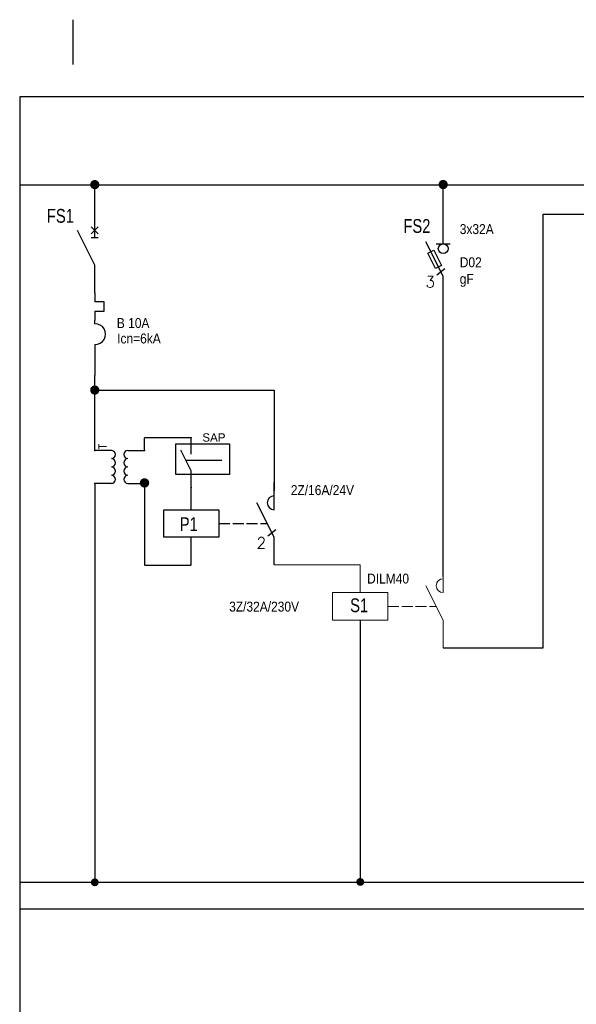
# Model space of a CAD drawing. Header units: millimetres. Extents: x 83969 to 164243, y -22860 to 4849.
# Tile 36 of 116: x 163726 to 163756, y -22350 to -22296. Entities that reach past the tile are written whole.
import ezdxf
from ezdxf.enums import TextEntityAlignment as Align

# ---------------------------------------------------------------- set-up
doc = ezdxf.new("R2010")
doc.units = ezdxf.units.MM
doc.linetypes.add('DASHED', pattern=[19.05, 12.7, -6.35])
doc.layers.get('0').update_dxf_attribs({"color": 251, "lineweight": 0})
for name, color, linetype in [('! GB moduł SSP', 1, 'Continuous'), ('! GB N', 5, 'Continuous'), ('! GB PE', 96, 'Continuous'), ('! GB Przewody', 7, 'Continuous'), ('! GB Sterowanie', 215, 'Continuous'), ('! GB Zabezpieczenia', 7, 'Continuous'), ('!TABELKA', 7, 'Continuous'), ('2DE_TXTART', 7, 'Continuous'), ('2DE_TXTCAR', 7, 'Continuous'), ('2DE_TXTFUN', 7, 'Continuous'), ('2DE_TXTLNK', 7, 'Continuous'), ('2DE_TXTMAN', 7, 'Continuous'), ('2DE_TXTNUM', 7, 'Continuous'), ('2DE_TXTORD', 7, 'Continuous'), ('2DE_TXTOTH', 7, 'Continuous'), ('2DE_TXTPFN', 7, 'Continuous'), ('2DE_TXTPIN', 7, 'Continuous')]:
    doc.layers.add(name, color=color, linetype=linetype)
doc.layers.add('2DE_OBJ_Hager', color=7, linetype='Continuous', lineweight=18)
doc.layers.add('2DE_SYM_Hager', color=7, linetype='Continuous', lineweight=18)
doc.styles.add('CP_ATTR', font='ROMANS.SHX')
doc.styles.add('CP_ELATT', font='cp_simplex.shx')
doc.styles.add('CP_ELATT_IT', font='cp_simplex.shx', dxfattribs={"oblique": 15})
doc.styles.get("Standard").update_dxf_attribs({"font": 'arial.ttf'})

# ---------------------------------------------------------------- blocks, each defined once
blk = doc.blocks.new('CP_UCS2D')
blk.add_point((0, 0))
at = {"linetype": 'ByBlock', "style": 'CP_ATTR', "flags": 9}
for tag in ['OTHER', 'PIPE', 'VERSION', 'SYSTEM', 'HEIGHT', 'WIDTH', 'ID', 'TYPE', 'FORM']:
    blk.add_attdef(tag, text='', height=0.00005, dxfattribs=at).set_placement((-0.8, 7.1), align=Align.MIDDLE_LEFT)
blk = doc.blocks.new('cpelv_n05_1887')
for p, q in [((-5, 2.5), (-5, 7.5)), ((5, 2.5), (5, 7.5)), ((-5, -2.5), (-5, -7.5)), ((5, -2.5), (5, -7.5))]:
    blk.add_line(p, q)
for centre, start, end in [((-3.75, 2.5), 180, 0), ((-1.25, 2.5), 180, 0), ((1.25, 2.5), 180, 0), ((3.75, 2.5), 180, 0), ((-3.75, -2.5), 0, 180), ((-1.25, -2.5), 0, 180), ((1.25, -2.5), 0, 180), ((3.75, -2.5), 0, 180)]:
    blk.add_arc(centre, 1.25, start, end)
at = {"layer": '! GB Zabezpieczenia', "xscale": 0.1, "yscale": 0.1, "zscale": 0.1}
for p, rotation in [((-5, 7.5), 90), ((5, 7.5), 90), ((-5, -7.5), 270), ((5, -7.5), 270)]:
    blk.add_blockref('CP_UCS2D', p, dxfattribs=dict(at, rotation=rotation))
at = {"layer": '! GB Zabezpieczenia', "linetype": 'ByBlock', "style": 'CP_ELATT', "width": 0.8, "flags": 8}
for tag, p in [('CP1', (-5.8, 7)), ('CP2', (4.2, 7))]:
    blk.add_attdef(tag, p, '', height=1.8, rotation=90, dxfattribs=at)
at = {"layer": '! GB Zabezpieczenia', "linetype": 'ByBlock', "style": 'CP_ELATT', "flags": 8}
for tag, p, width in [('CF1', (-4.5, 8), 0.8), ('CF2', (5.5, 8), 0.8), ('ARTICLE', (7.5, 4.5), 0.9), ('PRODUCER', (7.5, 1.5), 0.9), ('ORDER-NO', (7.5, -1.5), 0.9), ('FUNCTION', (7.5, -4.5), 0.9), ('OTHER', (7.5, -7.5), 0.9)]:
    blk.add_attdef(tag, p, '', height=1.8, dxfattribs=dict(at, width=width))
at = {"layer": '! GB Zabezpieczenia', "linetype": 'ByBlock', "style": 'CP_ELATT', "width": 0.8, "flags": 8}
for tag, p in [('TAG', (-8.5, 4.5)), ('CHARACTER', (-8.5, 0.5))]:
    blk.add_attdef(tag, text='', height=2.5, dxfattribs=at).set_placement(p, align=Align.RIGHT)
at = {"layer": '! GB Zabezpieczenia', "linetype": 'ByBlock', "style": 'CP_ELATT_IT', "oblique": 15, "width": 0.8, "flags": 8}
blk.add_attdef('LINK', text='', height=2.5, dxfattribs=at).set_placement((-8.5, -3.5), align=Align.RIGHT)
at = {"layer": '! GB Zabezpieczenia', "linetype": 'ByBlock', "style": 'CP_ELATT', "width": 0.8, "flags": 8}
for tag, p in [('CP3', (-5.8, -6.5)), ('CP4', (4.2, -6.5))]:
    blk.add_attdef(tag, text='', height=1.8, rotation=90, dxfattribs=at).set_placement(p, align=Align.RIGHT)
for tag, p in [('CF3', (-4.5, -8)), ('CF4', (5.5, -8))]:
    blk.add_attdef(tag, text='', height=1.8, dxfattribs=at).set_placement(p, align=Align.TOP_LEFT)
at = {"linetype": 'ByBlock', "style": 'CP_ELATT_IT', "flags": 9}
for tag in ['IP', 'CURRENT', 'EL-STATUS', 'VOLTAGE', 'POWER', 'PRODUCT-TYPE', 'NUMBER', 'GROUP', 'NAME']:
    blk.add_attdef(tag, (1.84, 1.55), '', height=0.0625, dxfattribs=at)
blk = doc.blocks.new('cpelv_n07_02_01_00B1')
for p, q in [((0, 2.5), (0, 7.5)), ((0, -2.5), (-3.12, 3.75)), ((0, -7.5), (0, -2.5))]:
    blk.add_line(p, q)
at = {"layer": '! GB Zabezpieczenia', "xscale": 0.1, "yscale": 0.1, "zscale": 0.1}
for p, rotation in [((0, 7.5), 90), ((0, -7.5), 270)]:
    blk.add_blockref('CP_UCS2D', p, dxfattribs=dict(at, rotation=rotation))
at = {"layer": '! GB Zabezpieczenia', "linetype": 'ByBlock', "style": 'CP_ELATT', "width": 0.8, "flags": 8}
blk.add_attdef('CP1', (-0.8, 5.5), '', height=1.8, rotation=90, dxfattribs=at)
at = {"layer": '! GB Zabezpieczenia', "linetype": 'ByBlock', "style": 'CP_ELATT', "flags": 8}
for tag, p, width in [('CF1', (0.5, 8), 0.8), ('ARTICLE', (3, 5.14), 0.9), ('PRODUCER', (3, 2.14), 0.9), ('ORDER-NO', (3, -0.86), 0.9), ('FUNCTION', (3, -3.86), 0.9), ('OTHER', (3, -6.86), 0.9)]:
    blk.add_attdef(tag, p, '', height=1.8, dxfattribs=dict(at, width=width))
at = {"layer": '! GB Zabezpieczenia', "linetype": 'ByBlock', "style": 'CP_ELATT', "width": 0.8, "flags": 8}
for tag, p in [('TAG', (-4, 5.14)), ('CHARACTER', (-4, -6.86))]:
    blk.add_attdef(tag, text='', height=2.5, dxfattribs=at).set_placement(p, align=Align.RIGHT)
blk.add_attdef('CP2', text='', height=1.8, rotation=90, dxfattribs=at).set_placement((-0.8, -5.5), align=Align.RIGHT)
at = {"layer": '! GB Zabezpieczenia', "linetype": 'ByBlock', "style": 'CP_ELATT_IT', "oblique": 15, "width": 0.8, "flags": 8}
blk.add_attdef('LINK', text='', height=2.5, dxfattribs=at).set_placement((-4, -10.86), align=Align.RIGHT)
at = {"layer": '! GB Zabezpieczenia', "linetype": 'ByBlock', "style": 'CP_ELATT', "width": 0.8, "flags": 8}
blk.add_attdef('CF2', text='', height=1.8, dxfattribs=at).set_placement((0.5, -8), align=Align.TOP_LEFT)
at = {"linetype": 'ByBlock', "style": 'CP_ELATT_IT', "flags": 9}
for tag in ['VOLTAGE', 'IP', 'CURRENT', 'EL-STATUS', 'POWER', 'PRODUCT-TYPE', 'NUMBER', 'GROUP', 'NAME']:
    blk.add_attdef(tag, (1, -1.56), '', height=0.1, dxfattribs=at)
blk = doc.blocks.new('cpelv_nJ7_13_02_00c32')
for p, q in [((-15, 2.5), (-15, 7.5)), ((0, 2.5), (0, 7.5)), ((0, -2.5), (-3.12, 3.75)), ((-10, 0), (-8, 0)), ((-7.5, 0), (-5.5, 0)), ((-5, 0), (-3, 0)), ((-2.5, 0), (-1.25, 0)), ((-1.16, -2.26), (0.32, -1.06)), ((-15, -7.5), (-15, -2.5)), ((0, -7.5), (0, -2.5))]:
    blk.add_line(p, q)
blk.add_lwpolyline([(-20, -2.5), (-20, 2.5), (-10, 2.5), (-10, -2.5)], close=True)
blk.add_arc((0, 3.75), 1.25, 90, 270)
at = {"style": 'CP_ATTR'}
blk.add_text('2', height=2, dxfattribs=at).set_placement((-3.19, -4.5))
at = {"linetype": 'ByBlock', "style": 'CP_ELATT_IT', "flags": 9}
for tag in ['VOLTAGE', 'IP', 'CURRENT', 'EL-STATUS', 'POWER', 'PRODUCT-TYPE', 'NUMBER', 'GROUP', 'NAME']:
    blk.add_attdef(tag, (1, -1.56), '', height=0.1, dxfattribs=at)
at = {"layer": '2DE_TXTART', "linetype": 'ByBlock', "style": 'CP_ELATT', "width": 0.9, "flags": 8}
blk.add_attdef('ARTICLE', (3, 5.14), '', height=1.8, dxfattribs=at)
at = {"layer": '2DE_TXTCAR', "linetype": 'ByBlock', "style": 'CP_ELATT', "width": 0.8, "flags": 8}
blk.add_attdef('CHARACTER', text='', height=2.5, dxfattribs=at).set_placement((-19, -6.86), align=Align.RIGHT)
at = {"layer": '2DE_TXTFUN', "linetype": 'ByBlock', "style": 'CP_ELATT', "width": 0.9, "flags": 8}
blk.add_attdef('FUNCTION', (3, -3.86), '', height=1.8, dxfattribs=at)
at = {"layer": '2DE_TXTLNK', "linetype": 'ByBlock', "style": 'CP_ELATT_IT', "oblique": 15, "width": 0.8, "flags": 8}
blk.add_attdef('LINK', text='', height=2.5, dxfattribs=at).set_placement((-19, -10.86), align=Align.RIGHT)
at = {"layer": '2DE_TXTMAN', "linetype": 'ByBlock', "style": 'CP_ELATT', "width": 0.9, "flags": 8}
blk.add_attdef('PRODUCER', (3, 2.14), '', height=1.8, dxfattribs=at)
at = {"layer": '2DE_TXTNUM', "linetype": 'ByBlock', "style": 'CP_ELATT', "width": 0.8, "flags": 8}
blk.add_attdef('TAG', text='', height=2.5, dxfattribs=at).set_placement((-19, 5.14), align=Align.RIGHT)
at = {"layer": '2DE_TXTORD', "linetype": 'ByBlock', "style": 'CP_ELATT', "width": 0.9, "flags": 8}
blk.add_attdef('ORDER-NO', (3, -0.86), '', height=1.8, dxfattribs=at)
at = {"layer": '2DE_TXTOTH', "linetype": 'ByBlock', "style": 'CP_ELATT', "width": 0.9, "flags": 8}
blk.add_attdef('OTHER', (3, -6.86), '', height=1.8, dxfattribs=at)
at = {"layer": '2DE_TXTPFN', "linetype": 'ByBlock', "style": 'CP_ELATT', "width": 0.8, "flags": 8}
for tag, p in [('CF1', (-14.5, 8)), ('CF3', (0.5, 8))]:
    blk.add_attdef(tag, p, '', height=1.8, dxfattribs=at)
for tag, p in [('CF2', (-14.5, -8)), ('CF4', (0.5, -8))]:
    blk.add_attdef(tag, text='', height=1.8, dxfattribs=at).set_placement(p, align=Align.TOP_LEFT)
at = {"layer": '2DE_TXTPIN', "linetype": 'ByBlock', "style": 'CP_ELATT', "width": 0.8, "flags": 8}
for tag, p in [('CP1', (-15.8, 5.5)), ('CP3', (-0.8, 5.5))]:
    blk.add_attdef(tag, p, '', height=1.8, rotation=90, dxfattribs=at)
for tag, p in [('CP2', (-15.8, -5.5)), ('CP4', (-0.8, -5.5))]:
    blk.add_attdef(tag, text='', height=1.8, rotation=90, dxfattribs=at).set_placement(p, align=Align.RIGHT)
blk = doc.blocks.new('cpelv_n07_13_02_00d9')
for p, q in [((-15, 2.5), (-15, 7.5)), ((0, 2.5), (0, 7.5)), ((0, -2.5), (-3.12, 3.75)), ((-10, 0), (-8, 0)), ((-7.5, 0), (-5.5, 0)), ((-5, 0), (-3, 0)), ((-2.5, 0), (-1.25, 0)), ((-15, -7.5), (-15, -2.5)), ((0, -7.5), (0, -2.5))]:
    blk.add_line(p, q)
blk.add_lwpolyline([(-20, -2.5), (-20, 2.5), (-10, 2.5), (-10, -2.5)], close=True)
blk.add_arc((0, 3.75), 1.25, 90, 270)
at = {"linetype": 'ByBlock', "style": 'CP_ELATT_IT', "flags": 9}
for tag in ['VOLTAGE', 'IP', 'CURRENT', 'EL-STATUS', 'POWER', 'PRODUCT-TYPE', 'NUMBER', 'GROUP', 'NAME']:
    blk.add_attdef(tag, (1, -1.56), '', height=0.1, dxfattribs=at)
at = {"layer": '2DE_TXTART', "linetype": 'ByBlock', "style": 'CP_ELATT', "width": 0.9, "flags": 8}
blk.add_attdef('ARTICLE', (3, 5.14), '', height=1.8, dxfattribs=at)
at = {"layer": '2DE_TXTCAR', "linetype": 'ByBlock', "style": 'CP_ELATT', "width": 0.8, "flags": 8}
blk.add_attdef('CHARACTER', text='', height=2.5, dxfattribs=at).set_placement((-19, -6.86), align=Align.RIGHT)
at = {"layer": '2DE_TXTFUN', "linetype": 'ByBlock', "style": 'CP_ELATT', "width": 0.9, "flags": 8}
blk.add_attdef('FUNCTION', (3, -3.86), '', height=1.8, dxfattribs=at)
at = {"layer": '2DE_TXTLNK', "linetype": 'ByBlock', "style": 'CP_ELATT_IT', "oblique": 15, "width": 0.8, "flags": 8}
blk.add_attdef('LINK', text='', height=2.5, dxfattribs=at).set_placement((-19, -10.86), align=Align.RIGHT)
at = {"layer": '2DE_TXTMAN', "linetype": 'ByBlock', "style": 'CP_ELATT', "width": 0.9, "flags": 8}
blk.add_attdef('PRODUCER', (3, 2.14), '', height=1.8, dxfattribs=at)
at = {"layer": '2DE_TXTNUM', "linetype": 'ByBlock', "style": 'CP_ELATT', "width": 0.8, "flags": 8}
blk.add_attdef('TAG', text='', height=2.5, dxfattribs=at).set_placement((-19, 5.14), align=Align.RIGHT)
at = {"layer": '2DE_TXTORD', "linetype": 'ByBlock', "style": 'CP_ELATT', "width": 0.9, "flags": 8}
blk.add_attdef('ORDER-NO', (3, -0.86), '', height=1.8, dxfattribs=at)
at = {"layer": '2DE_TXTOTH', "linetype": 'ByBlock', "style": 'CP_ELATT', "width": 0.9, "flags": 8}
blk.add_attdef('OTHER', (3, -6.86), '', height=1.8, dxfattribs=at)
at = {"layer": '2DE_TXTPFN', "linetype": 'ByBlock', "style": 'CP_ELATT', "width": 0.8, "flags": 8}
for tag, p in [('CF1', (-14.5, 8)), ('CF3', (0.5, 8))]:
    blk.add_attdef(tag, p, '', height=1.8, dxfattribs=at)
for tag, p in [('CF2', (-14.5, -8)), ('CF4', (0.5, -8))]:
    blk.add_attdef(tag, text='', height=1.8, dxfattribs=at).set_placement(p, align=Align.TOP_LEFT)
at = {"layer": '2DE_TXTPIN', "linetype": 'ByBlock', "style": 'CP_ELATT', "width": 0.8, "flags": 8}
for tag, p in [('CP1', (-15.8, 5.5)), ('CP3', (-0.8, 5.5))]:
    blk.add_attdef(tag, p, '', height=1.8, rotation=90, dxfattribs=at)
for tag, p in [('CP2', (-15.8, -5.5)), ('CP4', (-0.8, -5.5))]:
    blk.add_attdef(tag, text='', height=1.8, rotation=90, dxfattribs=at).set_placement(p, align=Align.RIGHT)
blk = doc.blocks.new('cpelv_n07_21_09_N0N5')
for p, q in [((0, 3.38), (0, 7.5)), ((0, -2.5), (-3.12, 3.75)), ((-1.25, 3.38), (1.25, 3.38)), ((-1.16, -2.26), (0.32, -1.06)), ((0, -3.75), (0, -2.5)), ((0, -7.5), (0, -3.75))]:
    blk.add_line(p, q)
blk.add_lwpolyline([(-1.4, -1.1), (-2.8, 1.69), (-1.68, 2.25), (-0.28, -0.54)], close=True)
blk.add_circle((0, 2.5), 0.884)
at = {"style": 'CP_ATTR'}
blk.add_text('3', height=2, dxfattribs=at).set_placement((-3.19, -4.5))
at = {"linetype": 'ByBlock', "style": 'CP_ELATT_IT', "flags": 9}
for tag in ['VOLTAGE', 'IP', 'CURRENT', 'EL-STATUS', 'POWER', 'PRODUCT-TYPE', 'NUMBER', 'GROUP', 'NAME']:
    blk.add_attdef(tag, (1, -1.56), '', height=0.1, dxfattribs=at)
at = {"layer": '2DE_TXTART', "linetype": 'ByBlock', "style": 'CP_ELATT', "width": 0.9, "flags": 8}
blk.add_attdef('ARTICLE', (3, 5.14), '', height=1.8, dxfattribs=at)
at = {"layer": '2DE_TXTCAR', "linetype": 'ByBlock', "style": 'CP_ELATT', "width": 0.8, "flags": 8}
blk.add_attdef('CHARACTER', text='', height=2.5, dxfattribs=at).set_placement((-4, -6.86), align=Align.RIGHT)
at = {"layer": '2DE_TXTFUN', "linetype": 'ByBlock', "style": 'CP_ELATT', "width": 0.9, "flags": 8}
blk.add_attdef('FUNCTION', (3, -3.86), '', height=1.8, dxfattribs=at)
at = {"layer": '2DE_TXTLNK', "linetype": 'ByBlock', "style": 'CP_ELATT_IT', "oblique": 15, "width": 0.8, "flags": 8}
blk.add_attdef('LINK', text='', height=2.5, dxfattribs=at).set_placement((-4, -10.86), align=Align.RIGHT)
at = {"layer": '2DE_TXTMAN', "linetype": 'ByBlock', "style": 'CP_ELATT', "width": 0.9, "flags": 8}
blk.add_attdef('PRODUCER', (3, 2.14), '', height=1.8, dxfattribs=at)
at = {"layer": '2DE_TXTNUM', "linetype": 'ByBlock', "style": 'CP_ELATT', "width": 0.8, "flags": 8}
blk.add_attdef('TAG', text='', height=2.5, dxfattribs=at).set_placement((-4, 5.14), align=Align.RIGHT)
at = {"layer": '2DE_TXTORD', "linetype": 'ByBlock', "style": 'CP_ELATT', "width": 0.9, "flags": 8}
blk.add_attdef('ORDER-NO', (3, -0.86), '', height=1.8, dxfattribs=at)
at = {"layer": '2DE_TXTOTH', "linetype": 'ByBlock', "style": 'CP_ELATT', "width": 0.9, "flags": 8}
blk.add_attdef('OTHER', (3, -6.86), '', height=1.8, dxfattribs=at)
at = {"layer": '2DE_TXTPFN', "linetype": 'ByBlock', "style": 'CP_ELATT', "width": 0.8, "flags": 8}
blk.add_attdef('CF1', (0.5, 8), '', height=1.8, dxfattribs=at)
blk.add_attdef('CF2', text='', height=1.8, dxfattribs=at).set_placement((0.5, -8), align=Align.TOP_LEFT)
at = {"layer": '2DE_TXTPIN', "linetype": 'ByBlock', "style": 'CP_ELATT', "width": 0.8, "flags": 8}
blk.add_attdef('CP1', (-0.8, 5.5), '', height=1.8, rotation=90, dxfattribs=at)
blk.add_attdef('CP2', text='', height=1.8, rotation=90, dxfattribs=at).set_placement((-0.8, -5.5), align=Align.RIGHT)
blk = doc.blocks.new('cpelv_niec07_ns0026h')
for p, q in [((0, 2.5), (0, 7.5)), ((0, -2.5), (-3.12, 3.75)), ((0.62, 4.38), (-0.63, 3.12)), ((-0.63, 4.38), (0.62, 3.12)), ((-0.63, 2.5), (0.62, 2.5)), ((0, -7.5), (0, -2.5)), ((0, -7.5), (0, -9.15)), ((1.7, -9.15), (0, -9.15)), ((1.7, -10.85), (1.7, -9.15)), ((0, -10.85), (1.7, -10.85)), ((0, -10.85), (0, -12.5)), ((0, -13.12), (0, -12.5)), ((0, -16.87), (0, -17.5))]:
    blk.add_line(p, q)
at = {"linetype": 'Continuous'}
blk.add_line((0, -17.5), (0, -22.5), dxfattribs=at)
blk.add_arc((0.06, -15), 1.88, 268.2798, 91.7202)
at = {"linetype": 'ByBlock', "style": 'CP_ELATT_IT', "flags": 9}
for tag in ['VOLTAGE', 'IP', 'CURRENT', 'EL-STATUS', 'POWER', 'PRODUCT-TYPE', 'NUMBER', 'GROUP', 'NAME']:
    blk.add_attdef(tag, (1, 0.94), '', height=0.1, dxfattribs=at)
at = {"layer": '2DE_TXTART', "linetype": 'ByBlock', "style": 'CP_ELATT', "width": 0.9, "flags": 8}
blk.add_attdef('ARTICLE', (3, 5.14), '', height=1.8, dxfattribs=at)
at = {"layer": '2DE_TXTCAR', "linetype": 'ByBlock', "style": 'CP_ELATT', "width": 0.8, "flags": 8}
blk.add_attdef('CHARACTER', text='', height=2.5, dxfattribs=at).set_placement((-4, -6.86), align=Align.RIGHT)
at = {"layer": '2DE_TXTFUN', "linetype": 'ByBlock', "style": 'CP_ELATT', "width": 0.9, "flags": 8}
blk.add_attdef('FUNCTION', (3, -3.86), '', height=1.8, dxfattribs=at)
at = {"layer": '2DE_TXTLNK', "linetype": 'ByBlock', "style": 'CP_ELATT_IT', "oblique": 15, "width": 0.8, "flags": 8}
blk.add_attdef('LINK', text='', height=2.5, dxfattribs=at).set_placement((-4, -10.86), align=Align.RIGHT)
at = {"layer": '2DE_TXTMAN', "linetype": 'ByBlock', "style": 'CP_ELATT', "width": 0.9, "flags": 8}
blk.add_attdef('PRODUCER', (3, 2.14), '', height=1.8, dxfattribs=at)
at = {"layer": '2DE_TXTNUM', "linetype": 'ByBlock', "style": 'CP_ELATT', "width": 0.8, "flags": 8}
blk.add_attdef('TAG', text='', height=2.5, dxfattribs=at).set_placement((-4, 5.14), align=Align.RIGHT)
at = {"layer": '2DE_TXTORD', "linetype": 'ByBlock', "style": 'CP_ELATT', "width": 0.9, "flags": 8}
blk.add_attdef('ORDER-NO', (3, -0.86), '', height=1.8, dxfattribs=at)
at = {"layer": '2DE_TXTOTH', "linetype": 'ByBlock', "style": 'CP_ELATT', "width": 0.9, "flags": 8}
blk.add_attdef('OTHER', (3, -6.86), '', height=1.8, dxfattribs=at)
at = {"layer": '2DE_TXTPFN', "linetype": 'ByBlock', "style": 'CP_ELATT', "width": 0.8, "flags": 8}
blk.add_attdef('CF1', (0.5, 8), '', height=1.8, dxfattribs=at)
blk.add_attdef('CF2', text='', height=1.8, dxfattribs=at).set_placement((0.5, -23), align=Align.TOP_LEFT)
at = {"layer": '2DE_TXTPIN', "linetype": 'ByBlock', "style": 'CP_ELATT', "width": 0.8, "flags": 8}
blk.add_attdef('CP1', (-0.8, 5.5), '', height=1.8, rotation=90, dxfattribs=at)
blk.add_attdef('CP2', text='', height=1.8, rotation=90, dxfattribs=at).set_placement((-0.8, -20.5), align=Align.RIGHT)
blk = doc.blocks.new('ramka A4')
at = {"linetype": 'ByBlock', "ltscale": 10}
blk.add_line((7.46, 199.45), (7.46, 205.66), dxfattribs=at)
for p, q in [((0.08, 0), (0.08, 195)), ((0.08, 195), (287.46, 195))]:
    blk.add_line(p, q)

msp = doc.modelspace()

# ---------------------------------------------------------------- hatches: boundary and pattern name
at = {"layer": '! GB N'}
msp.add_hatch(color=256, dxfattribs=at).paths.add_polyline_path([(163733.256, -22321.592, 1), (163732.742, -22321.592, 1)])
at = {"layer": '! GB N', "linetype": 'DASHED', "ltscale": 2}
for points in [[(163730.513, -22343.266, 1), (163730.084, -22343.266, 1)], [(163744.924, -22343.245, 1), (163744.496, -22343.245, 1)]]:
    msp.add_hatch(color=5, dxfattribs=at).paths.add_polyline_path(points)

# ---------------------------------------------------------------- linework, layer by layer
at = {"layer": '! GB moduł SSP'}
msp.add_lwpolyline([(163734.69, -22319.472), (163737.611, -22319.472), (163737.611, -22321.131), (163734.69, -22321.131)], close=True, dxfattribs=at)
msp.add_lwpolyline([(163737.199, -22320.378), (163735.257, -22320.378)], dxfattribs=at)
at = {"layer": '! GB N', "ltscale": 2}
msp.add_line((163726.223, -22343.266), (163800.508, -22343.266), dxfattribs=at)
at = {"layer": '! GB N'}
for points in [[(163730.299, -22321.625), (163730.299, -22343.22)], [(163732.999, -22321.625), (163732.999, -22326.044)], [(163735.538, -22326.071), (163732.999, -22326.071)], [(163744.71, -22329.044), (163744.71, -22343.199)]]:
    msp.add_lwpolyline(points, dxfattribs=at)
at = {"layer": '! GB PE', "ltscale": 2}
msp.add_line((163726.223, -22344.709), (163800.508, -22344.709), dxfattribs=at)
at = {"layer": '! GB Przewody', "const_width": 0.25}
for points in [[(163730.174, -22305.406, 1), (163730.424, -22305.406, 1)], [(163749.085, -22305.402, 1), (163749.335, -22305.402, 1)], [(163730.174, -22316.554, 1), (163730.424, -22316.554, 1)]]:
    msp.add_lwpolyline(points, format="xyb", close=True, dxfattribs=at)
at = {"layer": '! GB Przewody'}
for points in [[(163726.254, -22305.412), (163800.508, -22305.412)], [(163730.299, -22307.263), (163730.299, -22305.406)], [(163749.21, -22308.614), (163749.21, -22305.402)], [(163749.21, -22330.544), (163754.633, -22330.544), (163754.633, -22307.007), (163800.508, -22307.007)], [(163749.21, -22326.673), (163749.21, -22311.88)], [(163730.299, -22319.825), (163730.299, -22315.768)]]:
    msp.add_lwpolyline(points, dxfattribs=at)
at = {"layer": '! GB Sterowanie'}
msp.add_lwpolyline([(163730.299, -22316.554), (163740.038, -22316.554), (163740.038, -22322.017)], dxfattribs=at)
at = {"layer": '! GB Zabezpieczenia'}
for points in [[(163735.538, -22319.14), (163735.538, -22319.14), (163732.999, -22319.14), (163732.999, -22319.14)], [(163732.999, -22319.825), (163732.999, -22319.14)]]:
    msp.add_lwpolyline(points, dxfattribs=at)
at = {"layer": '2DE_SYM_Hager'}
msp.add_lwpolyline([(163744.71, -22326.044), (163740.038, -22326.044)], dxfattribs=at)

# ---------------------------------------------------------------- block references
at = {"layer": '! GB moduł SSP', "xscale": 0.18, "yscale": 0.18, "zscale": 0.18}
msp.add_blockref('cpelv_n07_02_01_00B1', (163735.538, -22320.49), dxfattribs=at)
at = {"layer": '! GB Zabezpieczenia'}
ref = msp.add_blockref('cpelv_niec07_ns0026h', (163730.299, -22309.018), dxfattribs=dict(at, xscale=0.3, yscale=0.3, zscale=0.3))
ref.add_attrib('TAG', 'FS1', dxfattribs={"layer": '2DE_TXTNUM', "color": 7, "linetype": 'ByBlock', "height": 0.75, "style": 'CP_ELATT', "width": 0.8, "flags": 8}).set_placement((163729.17, -22307.475), align=Align.RIGHT)
ref.add_attrib('ARTICLE', 'B 10A', (163731.496, -22313.186), dxfattribs={"layer": '2DE_TXTART', "color": 7, "linetype": 'ByBlock', "height": 0.54, "style": 'CP_ELATT', "width": 0.9, "flags": 8})
ref.add_attrib('PRODUCER', 'Icn=6kA', (163731.514, -22314.025), dxfattribs={"layer": '2DE_TXTMAN', "color": 7, "linetype": 'ByBlock', "height": 0.54, "style": 'CP_ELATT', "width": 0.9, "flags": 8})
at = {"layer": '! GB Zabezpieczenia', "color": 7}
ref = msp.add_blockref('cpelv_n07_21_09_N0N5', (163749.21, -22309.63), dxfattribs=dict(at, xscale=0.3, yscale=0.3, zscale=0.3))
ref.add_attrib('ORDER-NO', 'D02', (163750.11, -22309.889), dxfattribs={"layer": '2DE_TXTORD', "color": 7, "linetype": 'ByBlock', "height": 0.54, "style": 'CP_ELATT', "width": 0.9, "flags": 8})
ref.add_attrib('ARTICLE', '3x32A', (163750.11, -22308.089), dxfattribs={"layer": '2DE_TXTART', "color": 7, "linetype": 'ByBlock', "height": 0.54, "style": 'CP_ELATT', "width": 0.9, "flags": 8})
ref.add_attrib('FUNCTION', 'gF', (163750.11, -22310.789), dxfattribs={"layer": '2DE_TXTFUN', "linetype": 'ByBlock', "height": 0.54, "style": 'CP_ELATT', "width": 0.9, "flags": 8})
ref.add_attrib('TAG', 'FS2', dxfattribs={"layer": '2DE_TXTNUM', "color": 7, "linetype": 'ByBlock', "height": 0.75, "style": 'CP_ELATT', "width": 0.8, "flags": 8}).set_placement((163748.518, -22308.023), align=Align.RIGHT)
at = {"layer": '! GB Zabezpieczenia'}
ref = msp.add_blockref('cpelv_n05_1887', (163731.649, -22320.725), dxfattribs=dict(at, xscale=0.18, yscale=0.18, zscale=0.18, rotation=90))
ref.add_attrib('TAG', 'T', dxfattribs={"linetype": 'ByBlock', "height": 0.45, "rotation": 90, "style": 'CP_ELATT', "width": 0.8, "flags": 8}).set_placement((163730.947, -22319.471), align=Align.RIGHT)
ref = msp.add_blockref('cpelv_nJ7_13_02_00c32', (163740.038, -22323.794), dxfattribs=dict(at, xscale=0.3, yscale=0.3, zscale=0.3))
ref.add_attrib('ARTICLE', '2Z/16A/24V', (163740.938, -22322.253), dxfattribs={"layer": '2DE_TXTART', "color": 7, "linetype": 'ByBlock', "height": 0.54, "style": 'CP_ELATT', "width": 0.9, "flags": 8})
ref.add_attrib('TAG', 'P1', dxfattribs={"layer": '2DE_TXTNUM', "color": 7, "linetype": 'ByBlock', "height": 0.75, "style": 'CP_ELATT', "width": 0.8, "flags": 8}).set_placement((163735.891, -22324.206), align=Align.RIGHT)
at = {"layer": '!TABELKA', "xscale": 0.3900000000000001, "yscale": 0.3900000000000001, "zscale": 0.3900000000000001}
msp.add_blockref('ramka A4', (163726.223, -22376.664), dxfattribs=at)
at = {"layer": '2DE_OBJ_Hager'}
ref = msp.add_blockref('cpelv_n07_13_02_00d9', (163749.21, -22328.294), dxfattribs=dict(at, xscale=0.3, yscale=0.3, zscale=0.3))
ref.add_attrib('ORDER-NO', 'DILM40', (163745.081, -22327.054), dxfattribs={"layer": '2DE_TXTORD', "linetype": 'ByBlock', "height": 0.54, "style": 'CP_ELATT', "width": 0.9, "flags": 8})
ref.add_attrib('ARTICLE', '3Z/32A/230V', (163737.592, -22328.575), dxfattribs={"layer": '2DE_TXTART', "linetype": 'ByBlock', "height": 0.54, "style": 'CP_ELATT', "width": 0.9, "flags": 8})
ref.add_attrib('TAG', 'S1', dxfattribs={"layer": '2DE_TXTNUM', "linetype": 'ByBlock', "height": 0.75, "style": 'CP_ELATT', "width": 0.8, "flags": 8}).set_placement((163745.14, -22328.606), align=Align.RIGHT)

# ---------------------------------------------------------------- texts
at = {"layer": '! GB moduł SSP'}
msp.add_text('SAP', height=0.45, dxfattribs=at).set_placement((163736.137, -22319.351))

doc.saveas('drawing.dxf')
